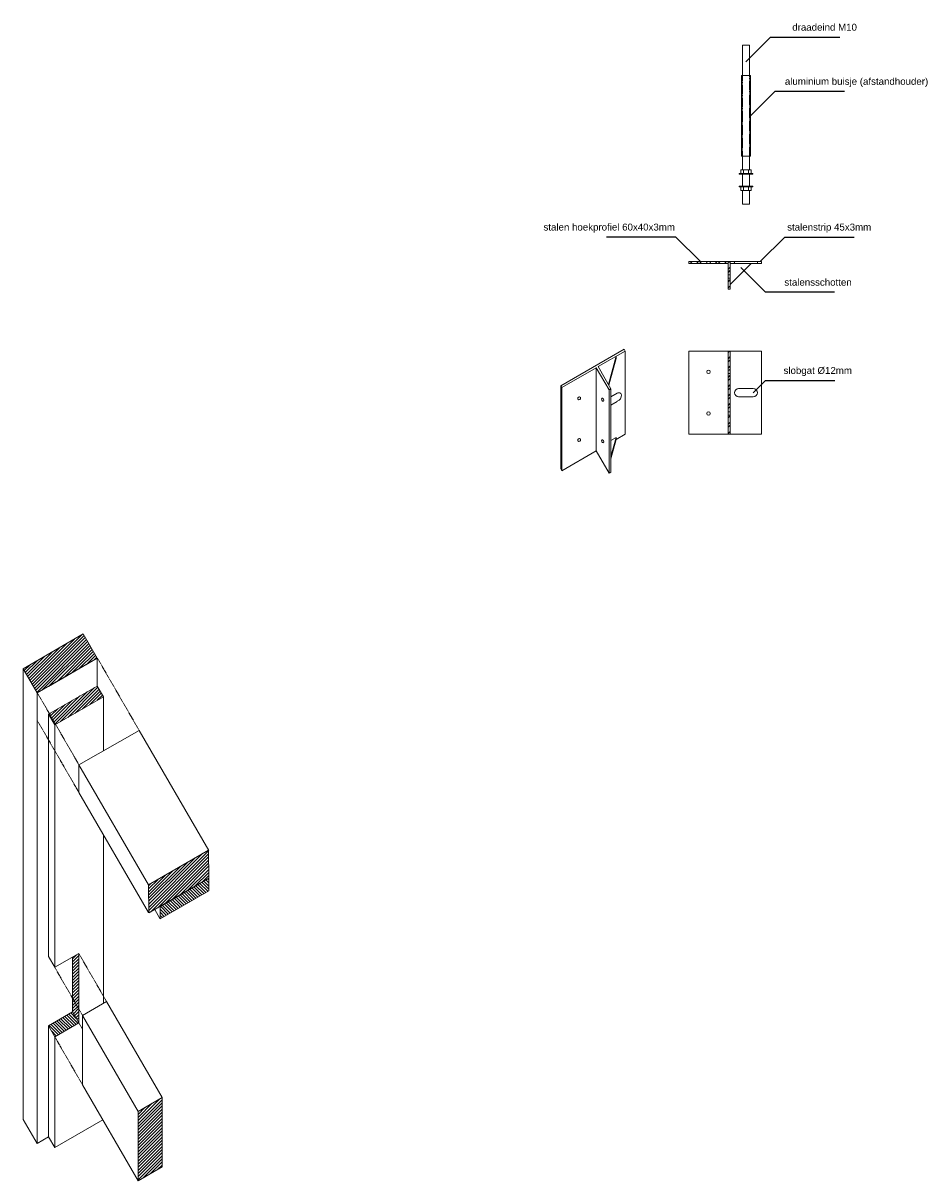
# Model space of a CAD drawing. Header units: millimetres. Extents: x 0 to 331873, y -101826 to 236919.
# Tile 32 of 57: x 137578 to 138882, y 61745 to 63414. Entities that reach past the tile are written whole.
import ezdxf

# ---------------------------------------------------------------- set-up
doc = ezdxf.new("R2010")
doc.units = ezdxf.units.MM
doc.header["$LTSCALE"] = 10
doc.linetypes.add('HIDDEN2', pattern=[0.1875, 0.125, -0.0625])
doc.layers.add('$ tekst', color=1, linetype='Continuous')
for name, color, linetype, lineweight in [('^ 0-Hout', 86, 'Continuous', 0), ('^ 0-Hout-arc', 253, 'Continuous', 0), ('^ 0-Staal', 50, 'Continuous', 0), ('^ 0-Staal-arc', 252, 'Continuous', 0)]:
    doc.layers.add(name, color=color, linetype=linetype, lineweight=lineweight)
doc.styles.get("Standard").update_dxf_attribs({"font": 'arial.ttf'})
pattern_1 = [(45, (0, 430.609), (-6.7351921, 6.7351921), []), (45, (4.49, 430.609), (-6.7351921, 6.7351921), [])]
pattern_2 = [(45, (-138594.064, -62357.858), (-6.7351921, 6.7351921), []), (45, (-138589.574, -62357.858), (-6.7351921, 6.7351921), [])]
pattern_3 = [(45, (386.1535, -261.9883), (-2.24506403, 2.24506403), [])]
pattern_4 = [(135, (386.1535, -261.9883), (-2.24506403, -2.24506403), [])]

# ---------------------------------------------------------------- blocks, each defined once
blk = doc.blocks.new('stalen beugel PG los')
at = {"layer": '^ 0-Staal-arc'}
h = blk.add_hatch(dxfattribs=at)
h.set_pattern_fill('ANSI32', color=256)
h.set_pattern_definition(pattern_2)
h.paths.add_polyline_path([(-31, 0), (-31, 3), (-57, 3), (-57, 0)])
h = blk.add_hatch(dxfattribs=at)
h.set_pattern_fill('ANSI32', color=256)
h.set_pattern_definition(pattern_2)
h.paths.add_polyline_path([(-26, 3), (-26, 0), (0, 0), (0, -16), (3, -16), (3, 3)])
h = blk.add_hatch(dxfattribs=at)
h.set_pattern_fill('ANSI32', color=256)
h.set_pattern_definition(pattern_2)
h.paths.add_polyline_path([(9, 3), (3, 3), (3, 0), (9, 0)])
h = blk.add_hatch(dxfattribs=at)
h.set_pattern_fill('ANSI32', color=256)
h.set_pattern_definition(pattern_2)
h.paths.add_polyline_path([(48, 0), (48, 3), (42, 3), (42, 0)])
h = blk.add_hatch(dxfattribs=at)
h.set_pattern_fill('ANSI32', color=256)
h.set_pattern_definition(pattern_2)
h.paths.add_polyline_path([(3, -21), (0, -21), (0, -37), (3, -37)])
at = {"layer": '^ 0-Staal'}
for points in [[(-57, 3), (3, 3), (3, -37), (0, -37), (0, 0), (-57, 0)], [(-31, 0), (-26, 0), (-26, 3), (-31, 3)], [(3, 0), (48, 0), (48, 3), (3, 3)], [(42, 0), (42, 3), (9, 3), (9, 0)], [(0, -16), (0, -21), (3, -21), (3, -16)]]:
    blk.add_lwpolyline(points, close=True, dxfattribs=at)
blk.add_lwpolyline([(30.5, 0), (3, 0), (3, -29.9), (32.9, 0)], dxfattribs=at)
blk = doc.blocks.new('stalen beugel 3D')
at = {"layer": '^ 0-Staal', "color": 1}
blk.add_lwpolyline([(0, 0), (1.5, -2.6), (50.9, 25.9), (69.4, -6.1), (72, -4.6), (53.5, 27.4), (92.4, 49.9), (90.9, 52.5)], close=True, dxfattribs=at)
for points in [[(79.4, 42.4), (68.4, 1.5)], [(79.4, 39.4), (69, 0.5)], [(79.4, 42.3), (79.4, 39.4)], [(92.4, -70.1), (92.4, 49.9)], [(50.9, -94.1), (50.9, 25.9)], [(0, -120), (0, 0)], [(1.5, -122.6), (1.5, -2.6)], [(69.4, -126.1), (69.4, -6.1)], [(72, -124.6), (72, -4.6)], [(81.2, -10.6), (72, -15.9)], [(81.2, -22.6), (72, -27.9)], [(0, -120), (1.5, -122.6), (50.9, -94.1), (69.4, -126.1), (72, -124.6), (72, -105.3), (79.4, -77.6), (92.4, -70.1)], [(79.4, -74.6), (72, -102.3)], [(79.4, -74.6), (72, -78.9)], [(79.4, -77.6), (79.4, -74.6)]]:
    blk.add_lwpolyline(points, dxfattribs=at)
for centre, radius, start, end in [((83.1, -14.6), 4.46, 20.1792, 113.9981), ((77.7, -13.7), 9.51, 291.5237, 3.729)]:
    blk.add_arc(centre, radius, start, end, dxfattribs=at)
for centre in [(26.2, -18.3), (26.2, -78.3)]:
    blk.add_ellipse(centre, major_axis=(-1.08, 1.88), ratio=0.991523, start_param=-1.570796, end_param=4.712389, dxfattribs=at)
for centre in [(60.1, -20.1), (60.1, -80.1)]:
    blk.add_ellipse(centre, major_axis=(1.25, -2.17), ratio=0.57735, dxfattribs=at)

msp = doc.modelspace()

# ---------------------------------------------------------------- hatches: boundary and pattern name
at = {"layer": '^ 0-Hout'}
h = msp.add_hatch(dxfattribs=at)
h.set_pattern_fill('ANSI31', color=256)
h.set_pattern_definition(pattern_3)
h.paths.add_polyline_path([(137578.22, 62483.22), (137598.22, 62448.57), (137684.82, 62498.57), (137664.82, 62533.56)])
h = msp.add_hatch(dxfattribs=at)
h.set_pattern_fill('ANSI31', color=256)
h.set_pattern_definition(pattern_3)
h.paths.add_polyline_path([(137615.95, 62418.81), (137624.95, 62403.22), (137693.82, 62442.99), (137684.82, 62458.57)])
h = msp.add_hatch(dxfattribs=at)
h.set_pattern_fill('ANSI31', color=256)
h.set_pattern_definition(pattern_3)
h.paths.add_polyline_path([(137845.58, 62181.4), (137845.31, 62221.87), (137758.83, 62171.8), (137759.1, 62131.33)])
h = msp.add_hatch(dxfattribs=at)
h.set_pattern_fill('ANSI31', color=256, angle=90)
h.set_pattern_definition(pattern_4)
h.paths.add_polyline_path([(137775.54, 62140.85), (137775.54, 62122.86), (137845.58, 62163.4), (137845.58, 62181.4)])
h = msp.add_hatch(dxfattribs=at)
h.set_pattern_fill('ANSI31', color=256)
h.set_pattern_definition(pattern_3)
h.paths.add_polyline_path([(137658.32, 62072.98), (137649.32, 62067.79), (137649.32, 62008.57), (137658.32, 61992.98)])
h = msp.add_hatch(dxfattribs=at)
h.set_pattern_fill('ANSI31', color=256)
h.set_pattern_definition(pattern_3)
h.paths.add_polyline_path([(137649.32, 62008.57), (137649.32, 61988.57), (137658.32, 61972.98), (137658.32, 61992.98)])
h = msp.add_hatch(dxfattribs=at)
h.set_pattern_fill('ANSI31', color=256, angle=90)
h.set_pattern_definition(pattern_4)
h.paths.add_polyline_path([(137658.32, 61972.98), (137649.32, 61988.57), (137614.68, 61968.57), (137623.68, 61952.98)])
h = msp.add_hatch(dxfattribs=at)
h.set_pattern_fill('ANSI31', color=256)
h.set_pattern_definition(pattern_3)
h.paths.add_polyline_path([(137778.32, 61865.14), (137743.68, 61845.14), (137743.68, 61745.14), (137778.32, 61765.14)])
at = {"layer": '^ 0-Staal-arc'}
h = msp.add_hatch(dxfattribs=at)
h.set_pattern_fill('ANSI32', color=256)
h.set_pattern_definition(pattern_1)
h.paths.add_polyline_path([(138597.06, 62913.97), (138597.06, 62941.47), (138594.06, 62941.47), (138594.06, 62913.97)])
h = msp.add_hatch(dxfattribs=at)
h.set_pattern_fill('ANSI32', color=256)
h.set_pattern_definition(pattern_1)
h.paths.add_polyline_path([(138594.06, 62853.97), (138597.06, 62853.97), (138597.06, 62908.97), (138594.06, 62908.97)])
h = msp.add_hatch(dxfattribs=at)
h.set_pattern_fill('ANSI32', color=256)
h.set_pattern_definition(pattern_1)
h.paths.add_polyline_path([(138597.06, 62848.97), (138594.06, 62848.97), (138594.06, 62821.47), (138597.06, 62821.47)])

# ---------------------------------------------------------------- linework, layer by layer
at = {"layer": '$ tekst'}
for points in [[(138619.56, 63358.62), (138654.92, 63393.97), (138754.92, 63393.97)], [(138626.06, 63280.57), (138661.42, 63315.93), (138761.42, 63315.93)], [(138553.98, 63070.48), (138518.63, 63105.83), (138418.63, 63105.83)], [(138640.14, 63070.48), (138675.5, 63105.83), (138775.5, 63105.83)], [(138612.03, 63062.14), (138647.38, 63026.78), (138747.38, 63026.78)], [(138630.06, 62881.47), (138647.74, 62899.15), (138747.74, 62899.15)]]:
    msp.add_lwpolyline(points, dxfattribs=at)
at = {"layer": '^ 0-Hout'}
for points in [[(137578.22, 62483.22), (137598.22, 62448.57), (137684.82, 62498.57), (137664.82, 62533.56)], [(137758.83, 62171.8), (137845.31, 62221.87), (137845.58, 62181.4), (137759.1, 62131.33)], [(137775.54, 62140.85), (137775.54, 62122.86), (137845.58, 62163.4), (137845.58, 62181.4)], [(137778.32, 61865.14), (137743.68, 61845.14), (137743.68, 61745.14), (137778.32, 61765.14), (137778.32, 61865.14)]]:
    msp.add_lwpolyline(points, close=True, dxfattribs=at)
for points in [[(137614.68, 62458.07), (137684.82, 62498.57)], [(137614.68, 62418.07), (137684.82, 62458.57), (137684.82, 62498.57)], [(137578.22, 61833.71), (137578.22, 62483.22)], [(137614.68, 62418.07), (137623.68, 62402.49), (137693.82, 62442.99), (137684.82, 62458.57)], [(137598.22, 61799.07), (137598.22, 62448.57)], [(137693.82, 62365.01), (137693.82, 62442.99)], [(137614.68, 62068.57), (137614.68, 62418.07)], [(137623.68, 62052.98), (137623.68, 62402.49)], [(137658.63, 62304.89), (137658.42, 62344.77), (137745.38, 62394.49)], [(137745.38, 62394.49), (137845.58, 62221.4)], [(137658.63, 62344.89), (137758.83, 62171.8)], [(137658.63, 62304.89), (137758.83, 62131.8)], [(137693.82, 62001.11), (137693.82, 62244.09)], [(137775.54, 62122.86), (137845.58, 62163.4)], [(137775.54, 62140.86), (137775.54, 62122.86)], [(137767.74, 62136.34), (137775.27, 62123.33)], [(137614.68, 62068.57), (137623.68, 62052.98)], [(137614.68, 61968.57), (137649.32, 61988.57), (137649.32, 62067.79)], [(137623.68, 62052.98), (137658.32, 62072.98)], [(137658.32, 61972.98), (137658.32, 62072.98)], [(137698.32, 62003.7), (137663.68, 61983.7), (137663.68, 61883.7)], [(137698.32, 62003.7), (137778.32, 61865.14)], [(137623.68, 61952.98), (137658.32, 61972.98)], [(137649.32, 61988.57), (137658.32, 61972.98)], [(137663.68, 61983.7), (137743.68, 61845.14)], [(137614.68, 61808.57), (137614.68, 61968.57)], [(137614.68, 61968.57), (137623.68, 61952.98)], [(137623.68, 61792.98), (137623.68, 61952.98)], [(137663.68, 61883.7), (137743.68, 61745.14)], [(137578.22, 61833.71), (137598.22, 61799.07), (137614.68, 61808.57), (137623.68, 61792.98), (137692.96, 61832.98)]]:
    msp.add_lwpolyline(points, dxfattribs=at)
at = {"layer": '^ 0-Hout', "linetype": 'HIDDEN2'}
for points in [[(137745.38, 62394.49), (137685.17, 62498.78)], [(137658.63, 62344.89), (137598.63, 62448.81)], [(137658.63, 62304.89), (137598.63, 62408.81)], [(137658.32, 62072.98), (137698.32, 62003.7)], [(137623.68, 62052.98), (137663.68, 61983.7)], [(137658.32, 61972.98), (137663.68, 61963.7)], [(137623.68, 61952.98), (137663.68, 61883.7)]]:
    msp.add_lwpolyline(points, dxfattribs=at)
at = {"layer": '^ 0-Staal'}
for points in [[(138614.56, 63338.63), (138614.56, 63382.6), (138624.56, 63382.6), (138624.56, 63338.63)], [(138614.56, 63196.51), (138614.56, 63179.12)], [(138624.56, 63196.51), (138624.56, 63179.12)], [(138614.56, 63173.12), (138614.56, 63153.38), (138624.56, 63153.38), (138624.56, 63173.12)]]:
    msp.add_lwpolyline(points, dxfattribs=at)
for points in [[(138613.06, 63222.51), (138626.06, 63222.51), (138626.06, 63338.63), (138613.06, 63338.63)], [(138614.56, 63222.51), (138624.56, 63222.51), (138624.56, 63202.51), (138614.56, 63202.51)], [(138609.56, 63197.51), (138629.56, 63197.51), (138629.56, 63196.51), (138609.56, 63196.51)], [(138612.06, 63202.51), (138627.06, 63202.51), (138627.06, 63197.51), (138612.06, 63197.51)], [(138616.06, 63202.51), (138623.06, 63202.51), (138623.06, 63197.51), (138616.06, 63197.51)], [(138609.56, 63178.12), (138629.56, 63178.12), (138629.56, 63179.12), (138609.56, 63179.12)], [(138612.06, 63173.12), (138627.06, 63173.12), (138627.06, 63178.12), (138612.06, 63178.12)], [(138616.06, 63173.12), (138623.06, 63173.12), (138623.06, 63178.12), (138616.06, 63178.12)], [(138537.06, 62821.47), (138594.06, 62821.47), (138594.06, 62941.47), (138537.06, 62941.47)], [(138594.06, 62941.47), (138597.06, 62941.47), (138597.06, 62821.47), (138594.06, 62821.47)], [(138597.06, 62941.47), (138642.06, 62941.47), (138642.06, 62821.47), (138597.06, 62821.47)], [(138594.06, 62913.97), (138594.06, 62908.97), (138597.06, 62908.97), (138597.06, 62913.97)], [(138594.06, 62853.97), (138594.06, 62848.97), (138597.06, 62848.97), (138597.06, 62853.97)]]:
    msp.add_lwpolyline(points, close=True, dxfattribs=at)
at = {"layer": '^ 0-Staal', "linetype": 'HIDDEN2'}
for points in [[(138614.56, 63338.63), (138614.56, 63202.51)], [(138624.56, 63202.51), (138624.56, 63338.63)]]:
    msp.add_lwpolyline(points, dxfattribs=at)
at = {"layer": '^ 0-Staal'}
msp.add_lwpolyline([(138609.06, 62887.47), (138630.06, 62887.47, -1), (138630.06, 62875.47), (138609.06, 62875.47, -1)], format="xyb", close=True, dxfattribs=at)
for centre in [(138565.56, 62911.47), (138565.56, 62851.47)]:
    msp.add_circle(centre, 2.5, dxfattribs=at)

# ---------------------------------------------------------------- block references
at = {"layer": '^ 0-Hout-arc'}
msp.add_blockref('stalen beugel PG los', (138594.06, 63067.48), dxfattribs=at)
at = {"layer": '^ 0-Staal', "color": 1}
msp.add_blockref('stalen beugel 3D', (138353.01, 62891.57), dxfattribs=at)

# ---------------------------------------------------------------- texts
at = {"layer": '$ tekst', "char_height": 10}
for s, insert, attachment_point in [('draadeind M10', (138779.48, 63413.36), 3), ('aluminium buisje (afstandhouder)', (138882.18, 63335.31), 3), ('stalen hoekprofiel 60x40x3mm', (138327.83, 63125.22), 1), ('stalenstrip 45x3mm', (138800.06, 63125.22), 3), ('stalensschotten', (138771.94, 63035.57), 9), ('slobgat %%C12mm', (138772.3, 62918.53), 3)]:
    msp.add_mtext_dynamic_manual_height_columns(s, width=216.5795, gutter_width=12.5, heights=[0], dxfattribs=dict(at, insert=insert, attachment_point=attachment_point))

doc.saveas('drawing.dxf')
